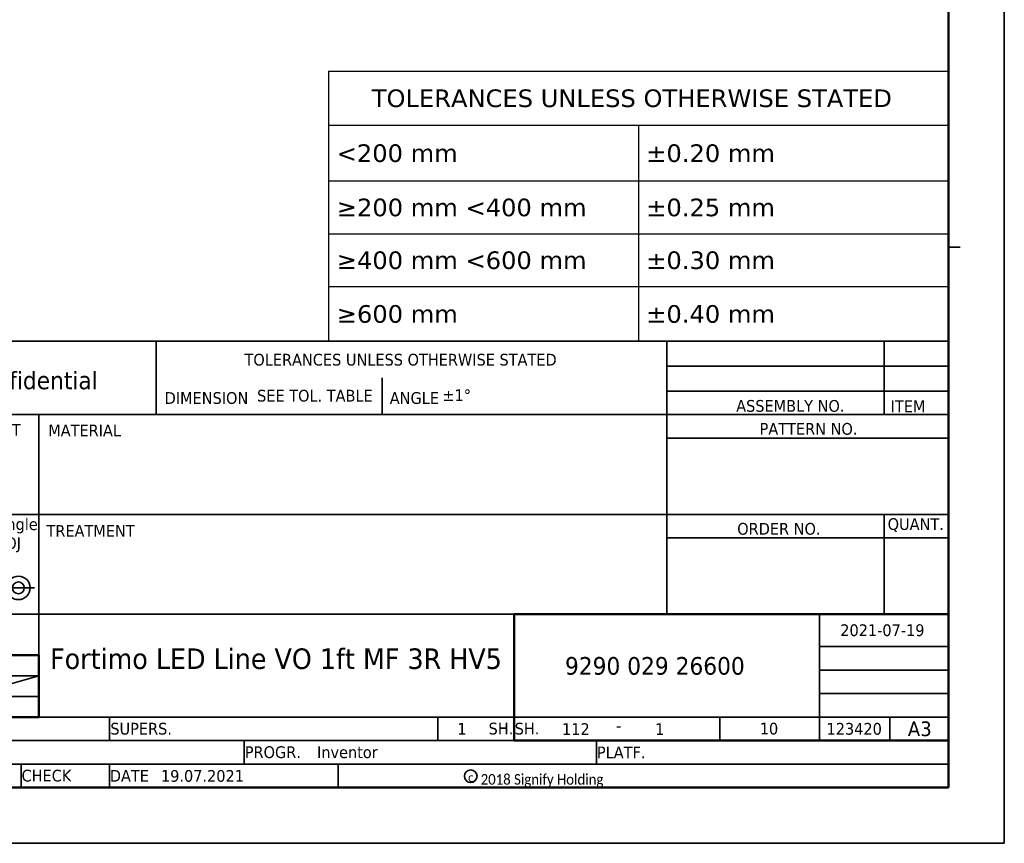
# Model space of a CAD drawing. Header units: millimetres. Extents: x 0 to 420, y 0 to 296.
# Tile 16 of 19: x 252 to 420, y 0 to 141. Entities that reach past the tile are written whole.
import ezdxf
from ezdxf.enums import TextEntityAlignment as Align

# ---------------------------------------------------------------- set-up
doc = ezdxf.new("R2010")
doc.units = ezdxf.units.MM
doc.layers.get('0').update_dxf_attribs({"lineweight": 25})
doc.layers.add('Sketch Geometry(ISO)', color=7, linetype='Continuous', lineweight=50)
doc.layers.add('Symbols(ISO)', color=7, linetype='Continuous', lineweight=25)
doc.styles.add('LG.Philips.Title', font='verdana.ttf', dxfattribs={"width": 0.9})
doc.styles.add('Philips-tekst', font='verdana.ttf')
doc.styles.add('Text Style43', font='verdana.ttf', dxfattribs={"width": 0.9})
doc.styles.add('Text Style45', font='verdana.ttf', dxfattribs={"width": 0.9})
doc.styles.add('Text Style46', font='verdana.ttf', dxfattribs={"width": 0.9})
doc.styles.add('Text Style49', font='verdana.ttf', dxfattribs={"width": 0.9})
doc.styles.add('Text Style50', font='verdana.ttf', dxfattribs={"width": 0.9})

# ---------------------------------------------------------------- blocks, each defined once
blk = doc.blocks.new('Title Blocks Philips Lighting Electronics')
at = {"layer": 'Sketch Geometry(ISO)', "color": 7, "linetype": 'Continuous', "lineweight": 35}
for p, q in [((20, 86), (200, 86)), ((65, 73.5), (65, 86)), ((152, 73.5), (152, 86)), ((189, 86), (189, 73.5)), ((152, 81.75), (200, 81.75)), ((103.5, 79.75), (103.5, 73.5)), ((152, 77.5), (200, 77.5)), ((20, 73.5), (200, 73.5)), ((45, 73.5), (45, 32.51)), ((152, 73.5), (152, 39.5)), ((152, 69.5), (200, 69.5)), ((20, 56.5), (200, 56.5)), ((189, 56.5), (189, 39.5)), ((152, 52.5), (200, 52.5)), ((33.54, 44), (44.22, 44)), ((20, 39.5), (126, 39.5)), ((178, 18), (178, 39.5)), ((178, 34), (200, 34)), ((45, 29), (20, 29)), ((20, 22), (45, 29)), ((178, 30), (200, 30)), ((20, 25.5), (45, 25.5)), ((178, 26), (200, 26)), ((45, 22), (200, 22)), ((57, 18), (57, 22)), ((113, 18), (113, 22)), ((161, 22), (161, 18)), ((190, 18), (190, 22)), ((20, 18), (126, 18)), ((80, 14), (80, 18)), ((140, 14), (140, 18)), ((20, 14), (200, 14)), ((42, 10), (42, 14)), ((57, 10), (57, 14)), ((96, 14), (96, 10)), ((20, 10), (200, 10))]:
    blk.add_line(p, q, dxfattribs=at)
at = {"layer": 'Sketch Geometry(ISO)', "color": 1, "linetype": 'Continuous', "lineweight": 50, "true_color": 0xff0000}
for p, q in [((126, 39.5), (200, 39.5)), ((126, 39.5), (126, 18)), ((45, 32.51), (20, 32.51)), ((45, 32.51), (45, 22)), ((45, 22), (20, 22)), ((126, 18), (200, 18))]:
    blk.add_line(p, q, dxfattribs=at)
at = {"layer": 'Sketch Geometry(ISO)', "color": 7, "linetype": 'Continuous', "lineweight": 35}
for centre, radius in [((41.5, 44), 2), ((41.5, 44), 1), ((118.59, 11.93), 1.08)]:
    blk.add_circle(centre, radius, dxfattribs=at)
at = {"layer": 'Symbols(ISO)', "color": 7, "attachment_point": 7, "style": 'LG.Philips.Title'}
for s, insert, char_height in [('\\fVerdana|b0|i0;\\H2.0000;TOLERANCES UNLESS OTHERWISE STATED', (80.03, 81.82), 2), ('\\fVerdana|b0|i0;\\H3.0000;Confidential', (32.74, 77.77), 3), ('\\fVerdana|b0|i0;\\H2.0000;ASSEMBLY NO.', (163.81, 73.95), 2), ('\\fVerdana|b0|i0;\\H2.0000;DIMENSION', (66.42, 75.29), 2), ('\\fVerdana|b0|i0;\\H2.0000;ANGLE', (104.78, 75.29), 2), ('\\fVerdana|b0|i0;\\H2.0000;ITEM', (190.13, 73.91), 2), ('\\fVerdana|b0|i0;\\H2.0000;PATTERN NO.', (167.8, 70.04), 2), ('\\fVerdana|b0|i0;\\H2.0000;UNIT', (36.01, 69.87), 2), ('\\fVerdana|b0|i0;\\H2.0000;MATERIAL', (46.58, 69.81), 2), ('\\fVerdana|b0|i0;\\H2.0000;ORDER NO.', (163.99, 53.02), 2), ('\\fVerdana|b0|i0;\\H2.0000;QUANT.', (189.62, 53.51), 2), ('\\fVerdana|b0|i0;\\H2.0000;TREATMENT', (46.29, 52.69), 2), ('\\fVerdana|b0|i0;\\H1.4400;c', (118.11, 10.95), 1.44)]:
    blk.add_mtext(s, dxfattribs=dict(at, insert=insert, char_height=char_height))
at = {"layer": 'Symbols(ISO)', "color": 7, "char_height": 2, "style": 'LG.Philips.Title'}
for s, insert, width, attachment_point in [('\\fVerdana|b0|i0;\\H2.0000;1st Angle', (38.98, 54.56), 11.6539, 5), ('\\fVerdana|b0|i0;\\H2.0000;PROJ', (39, 51.33), 11.7551, 5), ('\\fVerdana|b0|i0;\\H2.0000;SUPERS.', (57.17, 20), 12.7484, 4), ('\\fVerdana|b0|i0;\\H2.0000;SH.', (125.83, 20.02), 12.7097, 6), ('\\fVerdana|b0|i0;\\H2.0000;SH.', (126.07, 20.01), 7.1247, 4), ('\\fVerdana|b0|i0;\\H2.0000;-', (143.78, 20.57), 5.9191, 5), ('\\fVerdana|b0|i0;\\H2.0000;PROGR.', (80.08, 16), 13.2731, 4), ('\\fVerdana|b0|i0;\\H2.0000;PLATF.', (140.08, 15.98), 11.5583, 4), ('\\fVerdana|b0|i0;\\H2.0000;CHECK', (42.04, 12.01), 8.591, 4), ('\\fVerdana|b0|i0;\\H2.0000;DATE', (57.08, 12), 8.7919, 4)]:
    blk.add_mtext(s, dxfattribs=dict(at, insert=insert, width=width, attachment_point=attachment_point))
at = {"layer": 'Symbols(ISO)', "color": 7, "insert": (120.27, 10), "char_height": 1.8, "attachment_point": 7, "line_spacing_factor": 3.333333, "style": 'LG.Philips.Title'}
blk.add_mtext('\\fCalibri|b0|i0;\\H1.8000;2018 Signify Holding', dxfattribs=at)
at = {"layer": 'Symbols(ISO)', "color": 7, "style": 'Text Style43', "width": 0.9}
for tag, p in [('<F3_ASSEMBLY_REFERENCE_ITEM_2>', (170.5, 83.89)), ('<F3_ASSEMBLY_REFERENCE_CODE_2>', (194.41, 83.85)), ('<F3_ASSEMBLY_REFERENCE_ITEM_1>', (170.47, 79.68)), ('<F3_ASSEMBLY_REFERENCE_CODE_1>', (194.42, 79.62)), ('<F3_ROUGHNESS>', (26.51, 64.47)), ('<F3_PATTERN_NO>', (175.63, 63.29)), ('<F3_REVISION_DATE_2>', (188.97, 31.99)), ('<F3_REVISION_DATE_3>', (188.97, 27.67)), ('<F3_REVISION_DATE_4>', (188.83, 23.89)), ('<F3_CAD_INDICATION>', (24.05, 11.94))]:
    blk.add_attdef(tag, text='', height=2, dxfattribs=at).set_placement(p, align=Align.MIDDLE_CENTER)
at = {"layer": 'Symbols(ISO)', "color": 7, "width": 0.9}
for tag, p, height, style in [('<F3_LINEAR_TOLERANCE_UP>_001', (82.18, 75.73), 2, 'Text Style43'), ('<F3_ANGLE_TOLERANCE_UP>_001', (113.75, 75.81), 2, 'Text Style43'), ('<F3_SCALE>_001', (24.44, 47.11), 2, 'Text Style43'), ('<F3_REVISION_DATE_1>_001', (181.55, 35.79), 2, 'Text Style43'), ('DESCRIPTION_001', (46.9, 30.19), 3.5, 'Text Style50'), ('STOCK_NUMBER_001', (134.64, 29.22), 3, 'Text Style45'), ('DESIGNER_001', (29.68, 19.07), 2, 'Text Style43'), ('Number_of_sheets_001', (116.29, 18.98), 2, 'Text Style43'), ('<F3_TITLE_BLOCK_TYPE>_001', (134.13, 18.95), 2, 'Text Style43'), ('Sheet_number_001', (149.99, 18.95), 2, 'Text Style43'), ('<F3_LANGUAGE_NO>_001', (167.83, 19.03), 2, 'Text Style43'), ('<COST_CENTER>_001', (179.21, 19), 2, 'Text Style43'), ('Sheet_Size_001', (193.05, 18.76), 2.5, 'Text Style46'), ('<F3_PROGRAM>_001', (92.39, 15.01), 2, 'Text Style43'), ('CREATION_DATE_001', (65.8, 10.98), 2, 'Text Style43')]:
    blk.add_attdef(tag, p, '', height=height, dxfattribs=dict(at, style=style))
for tag, height, style, p in [('<F3_MATERIAL_DESCRIPTION_LINE_1>', 2, 'Text Style43', (50.92, 68.19)), ('<F3_MATERIAL_DESCRIPTION_LINE_2>', 2, 'Text Style43', (50.98, 64.52)), ('<F3_TREATMENT_DESCRIPTION_LINE_1>', 2, 'Text Style43', (51.18, 50.77)), ('<F3_TREATMENT_DESCRIPTION_LINE_2>', 2, 'Text Style43', (51.24, 46.96)), ('<F3_PRODUCT_DESCRIPTION_LINE_2>', 3.51, 'Text Style49', (47.47, 27.85))]:
    blk.add_attdef(tag, text='', height=height, dxfattribs=dict(at, style=style)).set_placement(p, align=Align.TOP_LEFT)
at = {"layer": 'Symbols(ISO)', "color": 7, "style": 'Text Style43', "width": 0.9}
for tag, p in [('<F3_SUPERSEEDS>', (71.01, 20.01)), ('<F3_DATA_FORMAT>', (35.88, 15.98)), ('<F3_PLATFORM>', (150.91, 15.97)), ('<F3_CHECK_NAME>', (51.65, 12))]:
    blk.add_attdef(tag, text='', height=2, dxfattribs=at).set_placement(p, align=Align.MIDDLE_LEFT)
blk = doc.blocks.new('Borders A3')
at = {"layer": 'Sketch Geometry(ISO)', "color": 7, "linetype": 'Continuous', "lineweight": 35}
for p, q in [((419.5, 0.5), (419.5, 296.5)), ((410, 102), (412, 102)), ((0.5, 0.5), (419.5, 0.5))]:
    blk.add_line(p, q, dxfattribs=at)
at = {"layer": 'Sketch Geometry(ISO)', "color": 1, "linetype": 'Continuous', "lineweight": 50, "true_color": 0xff0000}
for p, q in [((410, 10), (410, 287)), ((20, 10), (410, 10))]:
    blk.add_line(p, q, dxfattribs=at)
blk = doc.blocks.new('Table1')
at = {"layer": 'Symbols(ISO)'}
for p, q in [((304.33, 132), (410, 132)), ((304.33, 132), (304.33, 122.77)), ((410, 132), (410, 122.77)), ((304.33, 122.77), (410, 122.77)), ((304.33, 122.77), (304.33, 113.29)), ((357.17, 122.77), (357.17, 113.29)), ((410, 122.77), (410, 113.29)), ((304.33, 113.29), (410, 113.29)), ((304.33, 113.29), (304.33, 86)), ((357.17, 113.29), (357.17, 86)), ((410, 113.29), (410, 86)), ((304.33, 104.3), (410, 104.3)), ((304.33, 95.31), (410, 95.31)), ((304.33, 86), (410, 86))]:
    blk.add_line(p, q, dxfattribs=at)
at = {"layer": 'Symbols(ISO)', "color": 7, "char_height": 3, "attachment_point": 7, "style": 'Philips-tekst'}
for s, insert in [('TOLERANCES UNLESS OTHERWISE STATED', (311.71, 125.82)), ('<200 mm', (305.73, 116.47)), ('±0.20 mm', (358.48, 116.47)), ('≥200 mm <400 mm', (305.75, 107.23)), ('±0.25 mm', (358.48, 107.23)), ('≥400 mm <600 mm', (305.75, 98.24)), ('±0.30 mm', (358.48, 98.24)), ('≥600 mm', (305.75, 89.09)), ('±0.40 mm', (358.48, 89.09))]:
    blk.add_mtext(s, dxfattribs=dict(at, insert=insert))

msp = doc.modelspace()

# ---------------------------------------------------------------- block references
for name in ['Borders A3', 'Table1']:
    msp.add_blockref(name, (0, 0))
ref = msp.add_blockref('Title Blocks Philips Lighting Electronics', (210, 0))
ref.add_attrib('STOCK_NUMBER_001', '9290 029 26600', (344.641, 29.218), dxfattribs={"layer": 'Symbols(ISO)', "color": 7, "height": 3, "style": 'Text Style45', "width": 0.9})
ref.add_attrib('CREATION_DATE_001', '19.07.2021', (275.796, 10.977), dxfattribs={"layer": 'Symbols(ISO)', "color": 7, "height": 2, "style": 'Text Style43', "width": 0.9})
ref.add_attrib('Sheet_Size_001', 'A3', (403.054, 18.755), dxfattribs={"layer": 'Symbols(ISO)', "color": 7, "height": 2.5, "style": 'Text Style46', "width": 0.9})
ref.add_attrib('Sheet_number_001', '1', (359.986, 18.95), dxfattribs={"layer": 'Symbols(ISO)', "color": 7, "height": 2, "style": 'Text Style43', "width": 0.9})
ref.add_attrib('Number_of_sheets_001', '1', (326.295, 18.982), dxfattribs={"layer": 'Symbols(ISO)', "color": 7, "height": 2, "style": 'Text Style43', "width": 0.9})
ref.add_attrib('DESCRIPTION_001', 'Fortimo LED Line VO 1ft MF 3R HV5', (256.901, 30.187), dxfattribs={"layer": 'Symbols(ISO)', "color": 7, "height": 3.5, "style": 'Text Style50', "width": 0.9})
ref.add_attrib('<F3_TITLE_BLOCK_TYPE>_001', '112', (344.135, 18.954), dxfattribs={"layer": 'Symbols(ISO)', "color": 7, "height": 2, "style": 'Text Style43', "width": 0.9})
ref.add_attrib('<F3_REVISION_DATE_1>_001', '2021-07-19', (391.547, 35.789), dxfattribs={"layer": 'Symbols(ISO)', "color": 7, "height": 2, "style": 'Text Style43', "width": 0.9})
ref.add_attrib('<F3_LINEAR_TOLERANCE_UP>_001', 'SEE TOL. TABLE', (292.176, 75.725), dxfattribs={"layer": 'Symbols(ISO)', "color": 7, "height": 2, "style": 'Text Style43', "width": 0.9})
ref.add_attrib('<F3_ANGLE_TOLERANCE_UP>_001', '±1°', (323.753, 75.807), dxfattribs={"layer": 'Symbols(ISO)', "color": 7, "height": 2, "style": 'Text Style43', "width": 0.9})
ref.add_attrib('<F3_LANGUAGE_NO>_001', '10', (377.83, 19.029), dxfattribs={"layer": 'Symbols(ISO)', "color": 7, "height": 2, "style": 'Text Style43', "width": 0.9})
ref.add_attrib('<COST_CENTER>_001', '123420', (389.21, 18.997), dxfattribs={"layer": 'Symbols(ISO)', "color": 7, "height": 2, "style": 'Text Style43', "width": 0.9})
ref.add_attrib('<F3_PROGRAM>_001', 'Inventor', (302.389, 15.005), dxfattribs={"layer": 'Symbols(ISO)', "color": 7, "height": 2, "style": 'Text Style43', "width": 0.9})

doc.saveas('drawing.dxf')
